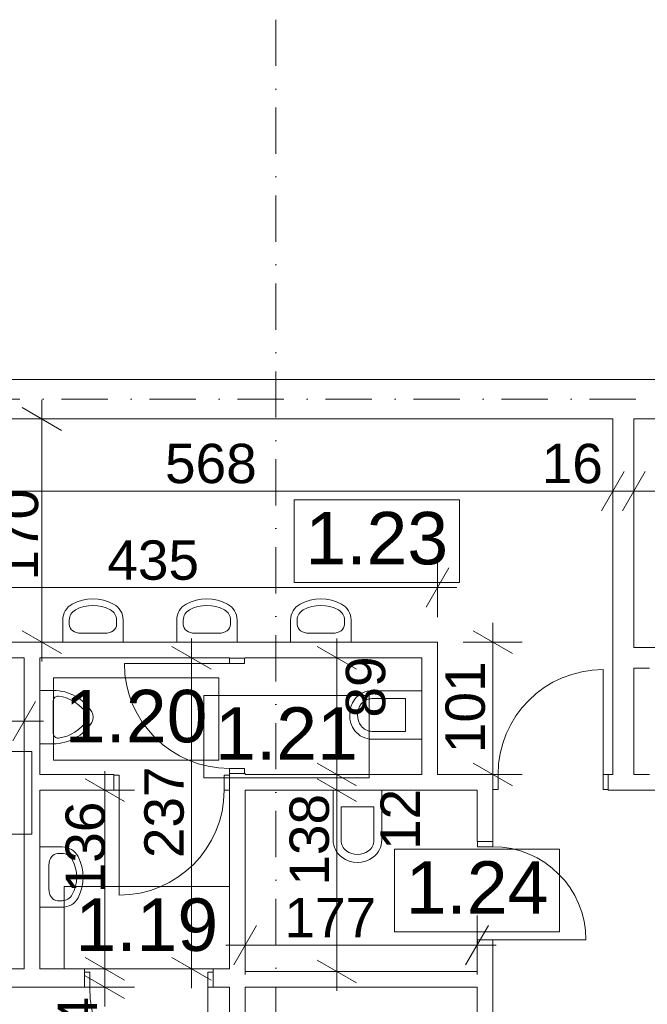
# Model space of a CAD drawing. Extents: x -283435 to 14216, y -77540 to 30522.
# Tile 134 of 177: x -81554 to -76773, y -65276 to -57768. Entities that reach past the tile are written whole.
import ezdxf

# ---------------------------------------------------------------- set-up
doc = ezdxf.new("R2010")
doc.units = 0
doc.header["$MEASUREMENT"] = 0
doc.linetypes.add('Kropki i Kreski', pattern=[670.277762, 352.777767, -176.388884, 0, -141.111112])
for name, color, linetype in [('Drzwi ArchiCAD', 7, 'Continuous'), ('SANITARNE', 7, 'Continuous'), ('WYMIARY', 7, 'Continuous'), ('ŚCIANY', 7, 'Continuous')]:
    doc.layers.add(name, color=color, linetype=linetype)
for name, color, linetype, lineweight in [('Drzwi ArchiCAD_Nr_Pióra__3', 3, 'Continuous', 18), ('Drzwi ArchiCAD_Nr_Pióra__7', 7, 'Continuous', 18), ('OPISY_Nr_Pióra__65', 65, 'Continuous', 18), ('OPISY_Nr_Pióra__86', 86, 'Continuous', 18), ('OSIE_Nr_Pióra__5', 5, 'Continuous', 18), ('OSIE_Nr_Pióra__7', 7, 'Continuous', 18), ('SANITARNE_Nr_Pióra__6', 6, 'Continuous', 9), ('WYMIARY_Nr_Pióra__4', 4, 'Continuous', 18), ('WYMIARY_Nr_Pióra__5', 5, 'Continuous', 18), ('ŚCIANY_Nr_Pióra__7', 7, 'Continuous', 18)]:
    doc.layers.add(name, color=color, linetype=linetype, lineweight=lineweight)
doc.styles.add('GENERATED_STYLE_1', font='arial.ttf')
doc.styles.add('GENERATED_STYLE_2', font='txt')
doc.dimstyles.new('GENERATED_STYLE__1', dxfattribs={"dimtxt": 300, "dimasz": 228, "dimexe": 0.18, "dimexo": 0, "dimgap": 0.09, "dimtad": 1, "dimdec": 0, "dimlfac": 0.1, "dimzin": 0, "dimdsep": 46, "dimtxsty": 'GENERATED_STYLE_2', "dimblk": 'ARROWHEAD_2', "dimblk1": 'ARROWHEAD_2', "dimblk2": 'ARROWHEAD_2', "dimcen": 0.09, "dimclrd": 256, "dimclre": 256, "dimclrt": 256, "dimazin": 0, "dimtfac": 1, "dimtdec": 4, "dimtmove": 0, "dimatfit": 3, "dimfxl": 1, "dimtolj": 1, "dimtzin": 0, "dimarcsym": 0})
doc.dimstyles.new('GENERATED_STYLE__2', dxfattribs={"dimtxt": 300, "dimasz": 228, "dimexe": 0.18, "dimexo": 0, "dimgap": 0.09, "dimtad": 1, "dimtih": 1, "dimtoh": 1, "dimdec": 0, "dimlfac": 0.1, "dimzin": 0, "dimdsep": 46, "dimtxsty": 'GENERATED_STYLE_2', "dimblk": 'ARROWHEAD_2', "dimblk1": 'ARROWHEAD_2', "dimblk2": 'ARROWHEAD_2', "dimcen": 0.09, "dimclrd": 256, "dimclre": 256, "dimclrt": 256, "dimazin": 0, "dimtfac": 1, "dimtdec": 4, "dimtmove": 0, "dimatfit": 3, "dimfxl": 1, "dimtolj": 1, "dimtzin": 0, "dimarcsym": 0})
doc.dimstyles.new('GENERATED_STYLE__3', dxfattribs={"dimtxt": 300, "dimasz": 228, "dimexe": 0.18, "dimexo": 0, "dimgap": 0.09, "dimtad": 1, "dimtih": 1, "dimtoh": 1, "dimdec": 0, "dimlfac": 0.1, "dimzin": 0, "dimdsep": 46, "dimtxsty": 'GENERATED_STYLE_2', "dimblk": 'ARROWHEAD_2', "dimblk1": 'ARROWHEAD_2', "dimblk2": 'ARROWHEAD_2', "dimcen": 0.09, "dimclrd": 256, "dimclre": 256, "dimclrt": 256, "dimazin": 0, "dimtfac": 1, "dimtdec": 4, "dimtmove": 2, "dimatfit": 3, "dimfxl": 1, "dimtolj": 1, "dimtzin": 0, "dimarcsym": 0})
doc.dimstyles.new('GENERATED_STYLE__4', dxfattribs={"dimtxt": 300, "dimasz": 228, "dimexe": 0.18, "dimexo": 0, "dimgap": 0.09, "dimtad": 1, "dimdec": 0, "dimlfac": 0.1, "dimzin": 0, "dimdsep": 46, "dimtxsty": 'GENERATED_STYLE_2', "dimblk": 'ARROWHEAD_2', "dimblk1": 'ARROWHEAD_2', "dimblk2": 'ARROWHEAD_2', "dimcen": 0.09, "dimclrd": 256, "dimclre": 256, "dimclrt": 256, "dimazin": 0, "dimtfac": 1, "dimtdec": 4, "dimtmove": 2, "dimatfit": 3, "dimfxl": 1, "dimtolj": 1, "dimtzin": 0, "dimarcsym": 0})

# ---------------------------------------------------------------- blocks, each defined once
blk = doc.blocks.new('Ściana_188', base_point=(-73296.8, -62554.3))
at = {"layer": 'ŚCIANY_Nr_Pióra__7', "linetype": 'Continuous'}
for p, q in [((-73436.8, -62554.3), (-76875.8, -62554.3)), ((-76875.8, -62714.3), (-76757.5, -62714.3)), ((-76597.5, -62714.3), (-75627.5, -62714.3)), ((-75507.5, -62714.3), (-74537.5, -62714.3)), ((-74417.5, -62714.3), (-73436.8, -62714.3))]:
    blk.add_line(p, q, dxfattribs=at)
blk = doc.blocks.new('D1 Drzwi proste 12_54')
at = {"layer": 'Drzwi ArchiCAD_Nr_Pióra__3', "linetype": 'Continuous'}
for p, q in [((400, 0), (400, 800)), ((-400, 0), (-440, 0)), ((-440, 0), (-440, -115)), ((-400, -115), (-400, 0)), ((440, 0), (400, 0)), ((400, 0), (400, -115)), ((440, -115), (440, 0)), ((-440, -115), (-400, -115)), ((400, -115), (440, -115))]:
    blk.add_line(p, q, dxfattribs=at)
blk.add_arc((400, 0), 800, 90, 180, dxfattribs=at)
at = {"layer": 'Drzwi ArchiCAD_Nr_Pióra__7', "linetype": 'Continuous'}
for p, q in [((-440, 0), (-440, -115)), ((440, 0), (440, -115))]:
    blk.add_line(p, q, dxfattribs=at)
blk = doc.blocks.new('Ściana_196', base_point=(-79956.8, -66723))
at = {"layer": 'ŚCIANY_Nr_Pióra__7', "linetype": 'Continuous'}
for p, q in [((-79956.8, -62637.5), (-79841.8, -62637.5)), ((-79841.8, -62637.5), (-79836.8, -62637.5)), ((-79836.8, -62637.5), (-79836.8, -62634.6)), ((-79956.8, -63517.5), (-79841.8, -63517.5)), ((-79956.8, -63517.5), (-79956.8, -63524.3)), ((-79841.8, -63517.5), (-79836.8, -63517.5)), ((-79836.8, -63524.3), (-79836.8, -63517.5)), ((-79956.8, -63644.3), (-79956.8, -65006)), ((-79836.8, -65026), (-79836.8, -63644.3)), ((-79956.8, -65146), (-79956.8, -66723)), ((-79836.8, -66563), (-79836.8, -65146))]:
    blk.add_line(p, q, dxfattribs=at)
at = {"layer": 'Drzwi ArchiCAD', "linetype": 'Continuous', "rotation": 90}
blk.add_blockref('D1 Drzwi proste 12_54', (-79956.8, -63077.5), dxfattribs=at)
blk = doc.blocks.new('D1 Drzwi proste 12_55')
at = {"layer": 'Drzwi ArchiCAD_Nr_Pióra__3', "linetype": 'Continuous'}
for p, q in [((400, 0), (400, 800)), ((-400, 0), (-440, 0)), ((-440, 0), (-440, -115)), ((-400, -115), (-400, 0)), ((440, 0), (400, 0)), ((400, 0), (400, -115)), ((440, -115), (440, 0)), ((-440, -115), (-400, -115)), ((400, -115), (440, -115))]:
    blk.add_line(p, q, dxfattribs=at)
blk.add_arc((400, 0), 800, 90, 180, dxfattribs=at)
at = {"layer": 'Drzwi ArchiCAD_Nr_Pióra__7', "linetype": 'Continuous'}
for p, q in [((-440, 0), (-440, -115)), ((440, 0), (440, -115))]:
    blk.add_line(p, q, dxfattribs=at)
blk = doc.blocks.new('Ściana_197', base_point=(-79956.8, -63524.3))
at = {"layer": 'ŚCIANY_Nr_Pióra__7', "linetype": 'Continuous'}
for p, q in [((-78490.6, -63524.3), (-79836.8, -63524.3)), ((-77950.6, -63524.3), (-78370.6, -63524.3)), ((-77950.6, -63524.3), (-77950.6, -63639.3)), ((-77070.6, -63524.3), (-77070.6, -63639.3)), ((-77035.8, -63524.3), (-77070.6, -63524.3)), ((-76757.5, -63524.3), (-76875.8, -63524.3)), ((-79836.8, -63644.3), (-78070.6, -63644.3)), ((-77950.6, -63639.3), (-77950.6, -63644.3)), ((-77070.6, -63639.3), (-77070.6, -63644.3)), ((-77070.6, -63644.3), (-76597.5, -63644.3))]:
    blk.add_line(p, q, dxfattribs=at)
at = {"layer": 'Drzwi ArchiCAD', "linetype": 'Continuous'}
blk.add_blockref('D1 Drzwi proste 12_55', (-77510.6, -63524.3), dxfattribs=at)
blk = doc.blocks.new('Ściana_198', base_point=(-78490.6, -63524.3))
at = {"layer": 'ŚCIANY_Nr_Pióra__7', "linetype": 'Continuous'}
for p, q in [((-78370.6, -63524.3), (-78370.6, -62514.6)), ((-78490.6, -62634.6), (-78490.6, -63524.3))]:
    blk.add_line(p, q, dxfattribs=at)
blk = doc.blocks.new('Ściana_199', base_point=(-78490.6, -62634.6))
at = {"layer": 'ŚCIANY_Nr_Pióra__7', "linetype": 'Continuous'}
for p, q in [((-78370.6, -62514.6), (-82720.8, -62514.6)), ((-82720.8, -62634.6), (-81519.9, -62634.6)), ((-81399.9, -62634.6), (-79956.8, -62634.6)), ((-79836.8, -62634.6), (-78490.6, -62634.6))]:
    blk.add_line(p, q, dxfattribs=at)
blk = doc.blocks.new('D1 Drzwi proste 12_56')
at = {"layer": 'Drzwi ArchiCAD_Nr_Pióra__3', "linetype": 'Continuous'}
for p, q in [((355, 0), (355, 710)), ((-355, 0), (-395, 0)), ((-395, 0), (-395, -115)), ((-355, -115), (-355, 0)), ((395, 0), (355, 0)), ((355, 0), (355, -115)), ((395, -115), (395, 0)), ((-395, -115), (-355, -115)), ((355, -115), (395, -115))]:
    blk.add_line(p, q, dxfattribs=at)
blk.add_arc((355, 0), 710, 90, 180, dxfattribs=at)
at = {"layer": 'Drzwi ArchiCAD_Nr_Pióra__7', "linetype": 'Continuous'}
for p, q in [((-395, 0), (-395, -115)), ((395, 0), (395, -115))]:
    blk.add_line(p, q, dxfattribs=at)
blk = doc.blocks.new('Ściana_200', base_point=(-78070.6, -66723))
at = {"layer": 'ŚCIANY_Nr_Pióra__7', "linetype": 'Continuous'}
for p, q in [((-78070.6, -63644.3), (-78070.6, -64034.8)), ((-77950.6, -64034.8), (-77950.6, -63644.3)), ((-78065.6, -64034.8), (-78070.6, -64034.8)), ((-77950.6, -64034.8), (-78065.6, -64034.8)), ((-78065.6, -64824.8), (-78070.6, -64824.8)), ((-78070.6, -64824.8), (-78070.6, -65026)), ((-77950.6, -64824.8), (-78065.6, -64824.8)), ((-77950.6, -66563), (-77950.6, -64824.8)), ((-78070.6, -65146), (-78070.6, -66563))]:
    blk.add_line(p, q, dxfattribs=at)
at = {"layer": 'Drzwi ArchiCAD', "linetype": 'Continuous', "rotation": 270}
blk.add_blockref('D1 Drzwi proste 12_56', (-77950.6, -64429.8), dxfattribs=at)
blk = doc.blocks.new('Ściana_201', base_point=(-78070.6, -65146))
at = {"layer": 'ŚCIANY_Nr_Pióra__7', "linetype": 'Continuous'}
for p, q in [((-78070.6, -65026), (-79836.8, -65026)), ((-79836.8, -65146), (-78070.6, -65146))]:
    blk.add_line(p, q, dxfattribs=at)
blk = doc.blocks.new('D1 Drzwi proste 12_57')
at = {"layer": 'Drzwi ArchiCAD_Nr_Pióra__3', "linetype": 'Continuous'}
for p, q in [((450, 0), (450, 900)), ((-450, 0), (-490, 0)), ((-490, 0), (-490, -115)), ((-450, -115), (-450, 0)), ((490, 0), (450, 0)), ((450, 0), (450, -115)), ((490, -115), (490, 0)), ((-490, -115), (-450, -115)), ((450, -115), (490, -115))]:
    blk.add_line(p, q, dxfattribs=at)
blk.add_arc((450, 0), 900, 90, 180, dxfattribs=at)
at = {"layer": 'Drzwi ArchiCAD_Nr_Pióra__7', "linetype": 'Continuous'}
for p, q in [((-490, 0), (-490, -115)), ((490, 0), (490, -115))]:
    blk.add_line(p, q, dxfattribs=at)
blk = doc.blocks.new('Ściana_202', base_point=(-79956.8, -65146))
at = {"layer": 'ŚCIANY_Nr_Pióra__7', "linetype": 'Continuous'}
for p, q in [((-82840.8, -65006), (-83580.8, -65006)), ((-82645.6, -65006), (-82720.8, -65006)), ((-82645.6, -65031), (-82645.6, -65006)), ((-81665.6, -65031), (-81665.6, -65006)), ((-81519.9, -65006), (-81665.6, -65006)), ((-81061.1, -65006), (-81399.9, -65006)), ((-81061.1, -65031), (-81061.1, -65006)), ((-80081.1, -65031), (-80081.1, -65006)), ((-79956.8, -65006), (-80081.1, -65006)), ((-82645.6, -65146), (-82645.6, -65031)), ((-81665.6, -65146), (-81665.6, -65031)), ((-81061.1, -65146), (-81061.1, -65031)), ((-80081.1, -65146), (-80081.1, -65031)), ((-83440.8, -65146), (-82645.6, -65146)), ((-81665.6, -65146), (-81061.1, -65146)), ((-80081.1, -65146), (-79956.8, -65146))]:
    blk.add_line(p, q, dxfattribs=at)
at = {"layer": 'Drzwi ArchiCAD', "linetype": 'Continuous', "xscale": -1, "rotation": 180}
for p in [(-82155.6, -65146), (-80571.1, -65146)]:
    blk.add_blockref('D1 Drzwi proste 12_57', p, dxfattribs=at)
blk = doc.blocks.new('Ściana_204', base_point=(-81399.9, -62634.6))
at = {"layer": 'ŚCIANY_Nr_Pióra__7', "linetype": 'Continuous'}
for p, q in [((-81519.9, -62634.6), (-81519.9, -65006)), ((-81399.9, -63524.3), (-81399.9, -62634.6)), ((-81399.9, -65006), (-81399.9, -63644.3))]:
    blk.add_line(p, q, dxfattribs=at)
blk = doc.blocks.new('Ściana_395', base_point=(-76875.8, -63524.3))
at = {"layer": 'ŚCIANY_Nr_Pióra__7', "linetype": 'Continuous'}
for p, q in [((-77035.8, -60813), (-77035.8, -63524.3)), ((-76875.8, -62554.3), (-76875.8, -60813)), ((-76875.8, -63524.3), (-76875.8, -62714.3))]:
    blk.add_line(p, q, dxfattribs=at)
blk = doc.blocks.new('D1 Drzwi proste 12_132')
at = {"layer": 'Drzwi ArchiCAD_Nr_Pióra__3', "linetype": 'Continuous'}
for p, q in [((400, 0), (400, 800)), ((-400, 0), (-440, 0)), ((-440, 0), (-440, -115)), ((-400, -115), (-400, 0)), ((440, 0), (400, 0)), ((400, 0), (400, -115)), ((440, -115), (440, 0)), ((-440, -115), (-400, -115)), ((400, -115), (440, -115))]:
    blk.add_line(p, q, dxfattribs=at)
blk.add_arc((400, 0), 800, 90, 180, dxfattribs=at)
at = {"layer": 'Drzwi ArchiCAD_Nr_Pióra__7', "linetype": 'Continuous'}
for p, q in [((-440, 0), (-440, -115)), ((440, 0), (440, -115))]:
    blk.add_line(p, q, dxfattribs=at)
blk = doc.blocks.new('Ściana_396', base_point=(-79956.8, -63524.3))
at = {"layer": 'ŚCIANY_Nr_Pióra__7', "linetype": 'Continuous'}
for p, q in [((-80836.8, -63524.3), (-81399.9, -63524.3)), ((-80836.8, -63529.3), (-80836.8, -63524.3)), ((-80836.8, -63644.3), (-80836.8, -63529.3)), ((-79956.8, -63529.3), (-79956.8, -63524.3)), ((-79956.8, -63644.3), (-79956.8, -63529.3)), ((-81399.9, -63644.3), (-80836.8, -63644.3))]:
    blk.add_line(p, q, dxfattribs=at)
at = {"layer": 'Drzwi ArchiCAD', "linetype": 'Continuous', "rotation": 180}
blk.add_blockref('D1 Drzwi proste 12_132', (-80396.8, -63644.3), dxfattribs=at)
blk = doc.blocks.new('Ściana_502', base_point=(-109353.9, -60663))
at = {"layer": 'ŚCIANY_Nr_Pióra__7', "linetype": 'Continuous'}
for p, q in [((10897.1, -60513), (-109353.9, -60513)), ((-82720.8, -60813), (-77035.8, -60813)), ((-76875.8, -60813), (-61752.9, -60813))]:
    blk.add_line(p, q, dxfattribs=at)
blk = doc.blocks.new('Umywalka 01 12_5')
at = {"layer": 'SANITARNE_Nr_Pióra__6', "linetype": 'Continuous'}
for p, q in [((-230, 0), (-230, -168)), ((230, 0), (-230, 0)), ((230, 0), (230, -168)), ((-91.1, -67.7), (-91.1, -67.7)), ((91.1, -67.7), (-91.1, -67.7)), ((-180, -134.4), (-180, -168)), ((180, -134.4), (180, -168))]:
    blk.add_line(p, q, dxfattribs=at)
for centre, radius, start, end in [((-91.1, -168), 138.9, 180, 241.52544), ((-91.1, -168), 88.9, 180, 241.52544), ((91.1, -168), 88.9, 298.47456, 0), ((91.1, -168), 138.9, 298.47456, 0), ((0, 0), 330, 241.52544, 298.47456), ((0, 0), 280, 241.52544, 298.47456)]:
    blk.add_arc(centre, radius, start, end, dxfattribs=at)
for centre, major_axis, start_param, end_param in [((-91.1, -134.4), (88.9, 0), 1.570796, 3.141593), ((91.1, -134.4), (-88.9, 0), 3.141593, 4.712389)]:
    blk.add_ellipse(centre, major_axis=major_axis, ratio=0.750558, start_param=start_param, end_param=end_param, dxfattribs=at)
blk = doc.blocks.new('WC 12_5')
at = {"layer": 'SANITARNE_Nr_Pióra__6', "linetype": 'Continuous'}
for p, q in [((0, 170), (0, 550)), ((370, 550), (0, 550)), ((370, 170), (370, 550)), ((60, 425), (60, 170)), ((310, 425), (60, 425)), ((310, 170), (310, 425))]:
    blk.add_line(p, q, dxfattribs=at)
for centre, radius, start, end in [((162.5, 170), 162.5, 180, 233.1301), ((162.5, 170), 102.5, 180, 233.1301), ((207.5, 170), 102.5, 306.8699, 0), ((207.5, 170), 162.5, 306.8699, 0), ((185, 200), 140, 233.1301, 306.8699), ((185, 200), 200, 233.1301, 306.866)]:
    blk.add_arc(centre, radius, start, end, dxfattribs=at)
blk = doc.blocks.new('WC 12_2')
at = {"layer": 'SANITARNE_Nr_Pióra__6', "linetype": 'Continuous'}
for p, q in [((0, 170), (0, 550)), ((370, 550), (0, 550)), ((370, 170), (370, 550)), ((60, 425), (60, 170)), ((310, 425), (60, 425)), ((310, 170), (310, 425))]:
    blk.add_line(p, q, dxfattribs=at)
for centre, radius, start, end in [((162.5, 170), 162.5, 180, 233.1301), ((162.5, 170), 102.5, 180, 233.1301), ((207.5, 170), 102.5, 306.8699, 0), ((207.5, 170), 162.5, 306.8699, 0), ((185, 200), 140, 233.1301, 306.8699), ((185, 200), 200, 233.1301, 306.866)]:
    blk.add_arc(centre, radius, start, end, dxfattribs=at)
blk = doc.blocks.new('Umywalka 01 12_6')
at = {"layer": 'SANITARNE_Nr_Pióra__6', "linetype": 'Continuous'}
for p, q in [((-230, 0), (-230, -168)), ((230, 0), (-230, 0)), ((230, 0), (230, -168)), ((-91.1, -67.7), (-91.1, -67.7)), ((91.1, -67.7), (-91.1, -67.7)), ((-180, -134.4), (-180, -168)), ((180, -134.4), (180, -168))]:
    blk.add_line(p, q, dxfattribs=at)
for centre, radius, start, end in [((-91.1, -168), 138.9, 180, 241.52544), ((-91.1, -168), 88.9, 180, 241.52544), ((91.1, -168), 88.9, 298.47456, 0), ((91.1, -168), 138.9, 298.47456, 0), ((0, 0), 330, 241.52544, 298.47456), ((0, 0), 280, 241.52544, 298.47456)]:
    blk.add_arc(centre, radius, start, end, dxfattribs=at)
for centre, major_axis, start_param, end_param in [((-91.1, -134.4), (88.9, 0), 1.570796, 3.141593), ((91.1, -134.4), (-88.9, 0), 3.141593, 4.712389)]:
    blk.add_ellipse(centre, major_axis=major_axis, ratio=0.750558, start_param=start_param, end_param=end_param, dxfattribs=at)
blk = doc.blocks.new('Pisuar 02 12_3')
at = {"layer": 'SANITARNE_Nr_Pióra__6', "linetype": 'Continuous'}
for p, q in [((0, 304.8), (0, 406.4)), ((406.4, 406.4), (0, 406.4)), ((406.4, 406.4), (0, 406.4)), ((406.4, 406.4), (0, 406.4)), ((406.4, 406.4), (0, 406.4)), ((406.4, 406.4), (0, 406.4)), ((406.4, 406.4), (0, 406.4)), ((406.4, 406.4), (0, 406.4)), ((406.4, 406.4), (0, 406.4)), ((406.4, 406.4), (0, 406.4)), ((406.4, 406.4), (0, 406.4)), ((406.4, 406.4), (0, 406.4)), ((406.4, 406.4), (0, 406.4)), ((406.4, 406.4), (0, 406.4)), ((406.4, 406.4), (0, 406.4)), ((406.4, 406.4), (0, 406.4)), ((406.4, 406.4), (0, 406.4)), ((406.4, 406.4), (0, 406.4)), ((406.4, 406.4), (0, 406.4)), ((406.4, 406.4), (0, 406.4)), ((406.4, 406.4), (0, 406.4)), ((406.4, 406.4), (0, 406.4)), ((406.4, 406.4), (0, 406.4)), ((406.4, 406.4), (0, 406.4)), ((406.4, 406.4), (0, 406.4)), ((406.4, 406.4), (0, 406.4)), ((406.4, 406.4), (0, 406.4)), ((406.4, 406.4), (0, 406.4)), ((406.4, 406.4), (0, 406.4)), ((406.4, 406.4), (0, 406.4)), ((406.4, 406.4), (0, 406.4)), ((406.4, 406.4), (0, 406.4)), ((406.4, 406.4), (0, 406.4)), ((406.4, 406.4), (0, 406.4)), ((406.4, 406.4), (0, 406.4)), ((406.4, 406.4), (0, 406.4)), ((406.4, 406.4), (0, 406.4)), ((406.4, 406.4), (0, 406.4)), ((406.4, 406.4), (0, 406.4)), ((406.4, 406.4), (0, 406.4)), ((406.4, 406.4), (0, 406.4)), ((406.4, 406.4), (0, 406.4)), ((406.4, 406.4), (0, 406.4)), ((406.4, 406.4), (0, 406.4)), ((406.4, 406.4), (0, 406.4)), ((406.4, 304.8), (406.4, 406.4)), ((78.6, 304.8), (327.8, 304.8)), ((78.6, 304.8), (327.8, 304.8)), ((78.6, 304.8), (327.8, 304.8)), ((78.6, 304.8), (327.8, 304.8)), ((78.6, 304.8), (327.8, 304.8)), ((78.6, 304.8), (327.8, 304.8)), ((78.6, 304.8), (327.8, 304.8)), ((78.6, 304.8), (327.8, 304.8)), ((78.6, 304.8), (327.8, 304.8)), ((78.6, 304.8), (327.8, 304.8)), ((78.6, 304.8), (327.8, 304.8)), ((78.6, 304.8), (327.8, 304.8)), ((78.6, 304.8), (327.8, 304.8)), ((78.6, 304.8), (327.8, 304.8)), ((78.6, 304.8), (327.8, 304.8)), ((78.6, 304.8), (327.8, 304.8)), ((78.6, 304.8), (327.8, 304.8)), ((78.6, 304.8), (327.8, 304.8)), ((78.6, 304.8), (327.8, 304.8)), ((78.6, 304.8), (327.8, 304.8)), ((78.6, 304.8), (327.8, 304.8)), ((78.6, 304.8), (327.8, 304.8)), ((78.6, 304.8), (327.8, 304.8)), ((78.6, 304.8), (327.8, 304.8)), ((78.6, 304.8), (327.8, 304.8)), ((78.6, 304.8), (327.8, 304.8)), ((78.6, 304.8), (327.8, 304.8)), ((78.6, 304.8), (327.8, 304.8)), ((78.6, 304.8), (327.8, 304.8)), ((78.6, 304.8), (327.8, 304.8)), ((78.6, 304.8), (327.8, 304.8)), ((78.6, 304.8), (327.8, 304.8))]:
    blk.add_line(p, q, dxfattribs=at)
for centre, radius, start, end in [((345.4, 304.8), 345.4, 180, 238.10921), ((78.6, 269.2), 35.6, 90, 187.05819), ((61, 304.8), 345.4, 301.89079, 0), ((327.8, 269.2), 35.6, 352.94181, 90), ((345.4, 304.8), 304.8, 187.52755, 238.10921), ((61, 304.8), 304.8, 301.89079, 352.47245), ((203.2, 76.2), 76.2, 238.10921, 301.89078), ((203.2, 76.2), 35.6, 238.10921, 301.89078)]:
    blk.add_arc(centre, radius, start, end, dxfattribs=at)
blk = doc.blocks.new('*D2004')
at = {"layer": 'WYMIARY_Nr_Pióra__4', "linetype": 'Continuous', "transparency": 16777216}
for p, q in [((-73436.8, -72214.6), (-73436.8, -71764.6)), ((-73296.8, -72214.6), (-73296.8, -71764.6)), ((-73350.2, -71839.6), (-73523.4, -72139.6)), ((-73210.2, -71839.6), (-73383.4, -72139.6)), ((-73436.8, -71989.6), (-73296.8, -71989.6))]:
    blk.add_line(p, q, dxfattribs=at)
blk = doc.blocks.new('ARROWHEAD_2')
at = {"linetype": 'Continuous'}
for p, q in [((-0.378, -0.655), (0.378, 0.655)), ((0, 0), (-1, 0))]:
    blk.add_line(p, q, dxfattribs=at)
blk = doc.blocks.new('*D2005')
at = {"layer": 'WYMIARY_Nr_Pióra__4', "linetype": 'Continuous', "transparency": 16777216}
for p, q in [((-73296.8, -72214.6), (-73296.8, -71764.6)), ((-72372.8, -72214.6), (-72372.8, -71764.6)), ((-73210.2, -71839.6), (-73383.4, -72139.6)), ((-72286.2, -71839.6), (-72459.4, -72139.6)), ((-73296.8, -71989.6), (-72372.8, -71989.6))]:
    blk.add_line(p, q, dxfattribs=at)
at = {"layer": 'WYMIARY_Nr_Pióra__5', "transparency": 16777216, "char_height": 300, "attachment_point": 1, "style": 'GENERATED_STYLE_1'}
for s, insert in [('{14}', (-73286.8, -71284.6)), ('{92}', (-73062.5, -71629.6))]:
    blk.add_mtext(s, dxfattribs=dict(at, insert=insert))
blk = doc.blocks.new('*D2011')
at = {"layer": 'WYMIARY_Nr_Pióra__4', "linetype": 'Continuous', "transparency": 16777216}
for p, q in [((-62702.8, -72214.6), (-62702.8, -71764.6)), ((-61752.9, -72214.6), (-61752.9, -71764.6)), ((-62616.2, -71839.6), (-62789.4, -72139.6)), ((-61839.5, -72139.6), (-61666.3, -71839.6)), ((-62702.8, -71989.6), (-61752.9, -71989.6)), ((-61752.9, -71989.6), (-61606.2, -71989.6))]:
    blk.add_line(p, q, dxfattribs=at)
at = {"layer": 'WYMIARY_Nr_Pióra__5', "transparency": 16777216, "insert": (-62455.5, -71629.6), "char_height": 300, "attachment_point": 1, "style": 'GENERATED_STYLE_1'}
blk.add_mtext('{95}', dxfattribs=at)
blk = doc.blocks.new('*D2039')
at = {"layer": 'WYMIARY_Nr_Pióra__4', "linetype": 'Continuous', "transparency": 16777216}
for p, q in [((-83440.8, -66397.5), (-83440.8, -65947.5)), ((-79956.8, -66397.5), (-79956.8, -65947.5)), ((-83354.2, -66022.5), (-83527.4, -66322.5)), ((-79870.2, -66022.5), (-80043.4, -66322.5)), ((-83440.8, -66172.5), (-79956.8, -66172.5))]:
    blk.add_line(p, q, dxfattribs=at)
at = {"layer": 'WYMIARY_Nr_Pióra__5', "transparency": 16777216, "char_height": 300, "attachment_point": 1, "style": 'GENERATED_STYLE_1'}
for s, insert in [('{348}', (-81558.4, -65812.5)), ('{12}', (-80485.6, -66241))]:
    blk.add_mtext(s, dxfattribs=dict(at, insert=insert))
blk = doc.blocks.new('*D2060')
at = {"layer": 'WYMIARY_Nr_Pióra__4', "linetype": 'Continuous', "transparency": 16777216}
for p, q in [((-82720.8, -61587.3), (-82720.8, -61137.3)), ((-77035.8, -61587.3), (-77035.8, -61137.3)), ((-82634.2, -61212.3), (-82807.4, -61512.3)), ((-76949.2, -61212.3), (-77122.4, -61512.3)), ((-82720.8, -61362.3), (-77035.8, -61362.3))]:
    blk.add_line(p, q, dxfattribs=at)
at = {"layer": 'WYMIARY_Nr_Pióra__5', "transparency": 16777216, "char_height": 300, "attachment_point": 1, "style": 'GENERATED_STYLE_1'}
for s, insert in [('{568}', (-80447.4, -61002.3)), ('{16}', (-77577.9, -61002.3))]:
    blk.add_mtext(s, dxfattribs=dict(at, insert=insert))
blk = doc.blocks.new('*D2061')
at = {"layer": 'WYMIARY_Nr_Pióra__4', "linetype": 'Continuous', "transparency": 16777216}
for p, q in [((-77035.8, -61587.3), (-77035.8, -61137.3)), ((-76875.8, -61587.3), (-76875.8, -61137.3)), ((-76949.2, -61212.3), (-77122.4, -61512.3)), ((-76789.2, -61212.3), (-76962.4, -61512.3)), ((-77035.8, -61362.3), (-76875.8, -61362.3))]:
    blk.add_line(p, q, dxfattribs=at)
blk = doc.blocks.new('*D2062')
at = {"layer": 'WYMIARY_Nr_Pióra__4', "linetype": 'Continuous', "transparency": 16777216}
for p, q in [((-76875.8, -61587.3), (-76875.8, -61137.3)), ((-73436.8, -61587.3), (-73436.8, -61137.3)), ((-76789.2, -61212.3), (-76962.4, -61512.3)), ((-73523.4, -61512.3), (-73350.2, -61212.3)), ((-76875.8, -61362.3), (-73436.8, -61362.3)), ((-73436.8, -61362.3), (-73290.1, -61362.3))]:
    blk.add_line(p, q, dxfattribs=at)
at = {"layer": 'WYMIARY_Nr_Pióra__5', "transparency": 16777216, "insert": (-75497.8, -61002.3), "char_height": 300, "attachment_point": 1, "style": 'GENERATED_STYLE_1'}
blk.add_mtext('{344}', dxfattribs=at)
blk = doc.blocks.new('*D2068')
at = {"layer": 'WYMIARY_Nr_Pióra__4', "linetype": 'Continuous', "transparency": 16777216}
for p, q in [((-81235.3, -60899.6), (-81535.3, -60726.4)), ((-81385.3, -60813), (-81385.3, -60666.3)), ((-81160.3, -60813), (-81610.3, -60813)), ((-81385.3, -62514.6), (-81385.3, -60813)), ((-81535.3, -62428), (-81235.3, -62601.2)), ((-81160.3, -62514.6), (-81610.3, -62514.6)), ((-81385.3, -62661.3), (-81385.3, -62514.6))]:
    blk.add_line(p, q, dxfattribs=at)
at = {"layer": 'WYMIARY_Nr_Pióra__5', "transparency": 16777216, "insert": (-81714, -62045.3), "char_height": 300, "attachment_point": 1, "rotation": 90, "style": 'GENERATED_STYLE_1'}
blk.add_mtext('{170}', dxfattribs=at)
blk = doc.blocks.new('*D2069')
at = {"layer": 'WYMIARY_Nr_Pióra__4', "linetype": 'Continuous', "transparency": 16777216}
for p, q in [((-82720.8, -62323.8), (-82720.8, -61873.8)), ((-78370.6, -62323.8), (-78370.6, -61873.8)), ((-82634.2, -61948.8), (-82807.4, -62248.8)), ((-78457.2, -62248.8), (-78284, -61948.8)), ((-82867.5, -62098.8), (-82720.8, -62098.8)), ((-82720.8, -62098.8), (-78370.6, -62098.8)), ((-78370.6, -62098.8), (-78223.9, -62098.8))]:
    blk.add_line(p, q, dxfattribs=at)
at = {"layer": 'WYMIARY_Nr_Pióra__5', "transparency": 16777216, "insert": (-80887.2, -61738.8), "char_height": 300, "attachment_point": 1, "style": 'GENERATED_STYLE_1'}
blk.add_mtext('{435}', dxfattribs=at)
blk = doc.blocks.new('*D2070')
at = {"layer": 'WYMIARY_Nr_Pióra__4', "linetype": 'Continuous', "transparency": 16777216}
for p, q in [((-77950.6, -62514.6), (-77950.6, -62367.9)), ((-77800.6, -62601.2), (-78100.6, -62428)), ((-77725.6, -62514.6), (-78175.6, -62514.6)), ((-77950.6, -63524.3), (-77950.6, -62514.6)), ((-78100.6, -63437.7), (-77800.6, -63610.9)), ((-77725.6, -63524.3), (-78175.6, -63524.3)), ((-77950.6, -63671), (-77950.6, -63524.3))]:
    blk.add_line(p, q, dxfattribs=at)
at = {"layer": 'WYMIARY_Nr_Pióra__5', "transparency": 16777216, "insert": (-78310.6, -63360.9), "char_height": 300, "attachment_point": 1, "rotation": 90, "style": 'GENERATED_STYLE_1'}
blk.add_mtext('{101}', dxfattribs=at)
blk = doc.blocks.new('*D2071')
at = {"layer": 'WYMIARY_Nr_Pióra__4', "linetype": 'Continuous', "transparency": 16777216}
for p, q in [((-79288.4, -63557.7), (-78988.4, -63730.9)), ((-78913.4, -63644.3), (-79363.4, -63644.3)), ((-79138.4, -65026), (-79138.4, -63644.3)), ((-79288.4, -64939.4), (-78988.4, -65112.6)), ((-78913.4, -65026), (-79363.4, -65026)), ((-79138.4, -65172.7), (-79138.4, -65026))]:
    blk.add_line(p, q, dxfattribs=at)
at = {"layer": 'WYMIARY_Nr_Pióra__5', "transparency": 16777216, "char_height": 300, "attachment_point": 1, "rotation": 90, "style": 'GENERATED_STYLE_1'}
for s, insert in [('{12}', (-78805.8, -64099.6)), ('{138}', (-79498.4, -64371.5))]:
    blk.add_mtext(s, dxfattribs=dict(at, insert=insert))
blk = doc.blocks.new('*D2072')
at = {"layer": 'WYMIARY_Nr_Pióra__4', "linetype": 'Continuous', "transparency": 16777216}
for p, q in [((-79288.4, -63437.7), (-78988.4, -63610.9)), ((-78913.4, -63524.3), (-79363.4, -63524.3)), ((-79288.4, -63557.7), (-78988.4, -63730.9)), ((-79138.4, -63644.3), (-79138.4, -63524.3)), ((-78913.4, -63644.3), (-79363.4, -63644.3))]:
    blk.add_line(p, q, dxfattribs=at)
blk = doc.blocks.new('*D2073')
at = {"layer": 'WYMIARY_Nr_Pióra__4', "linetype": 'Continuous', "transparency": 16777216}
for p, q in [((-79138.4, -62634.6), (-79138.4, -62487.9)), ((-78988.4, -62721.2), (-79288.4, -62548)), ((-78913.4, -62634.6), (-79363.4, -62634.6)), ((-79138.4, -63524.3), (-79138.4, -62634.6)), ((-79288.4, -63437.7), (-78988.4, -63610.9)), ((-78913.4, -63524.3), (-79363.4, -63524.3))]:
    blk.add_line(p, q, dxfattribs=at)
at = {"layer": 'WYMIARY_Nr_Pióra__5', "transparency": 16777216, "insert": (-79069.9, -63089.9), "char_height": 300, "attachment_point": 1, "rotation": 90, "style": 'GENERATED_STYLE_1'}
blk.add_mtext('{89}', dxfattribs=at)
blk = doc.blocks.new('*D2074')
at = {"layer": 'WYMIARY_Nr_Pióra__4', "linetype": 'Continuous', "transparency": 16777216}
for p, q in [((-80245, -62634.6), (-80245, -62487.9)), ((-80095, -62721.2), (-80395, -62548)), ((-80020, -62634.6), (-80470, -62634.6)), ((-80245, -65006), (-80245, -62634.6)), ((-80395, -64919.4), (-80095, -65092.6)), ((-80020, -65006), (-80470, -65006)), ((-80245, -65152.7), (-80245, -65006))]:
    blk.add_line(p, q, dxfattribs=at)
at = {"layer": 'WYMIARY_Nr_Pióra__5', "transparency": 16777216, "insert": (-80605, -64161.8), "char_height": 300, "attachment_point": 1, "rotation": 90, "style": 'GENERATED_STYLE_1'}
blk.add_mtext('{237}', dxfattribs=at)
blk = doc.blocks.new('*D2075')
at = {"layer": 'WYMIARY_Nr_Pióra__4', "linetype": 'Continuous', "transparency": 16777216}
for p, q in [((-81054.9, -64919.4), (-80754.9, -65092.6)), ((-80679.9, -65006), (-81129.9, -65006)), ((-80904.9, -65146), (-80904.9, -65006)), ((-81054.9, -65059.4), (-80754.9, -65232.6)), ((-80679.9, -65146), (-81129.9, -65146)), ((-80904.9, -65292.7), (-80904.9, -65146))]:
    blk.add_line(p, q, dxfattribs=at)
at = {"layer": 'WYMIARY_Nr_Pióra__5', "transparency": 16777216, "insert": (-81264.9, -65688), "char_height": 300, "attachment_point": 1, "rotation": 90, "style": 'GENERATED_STYLE_1'}
blk.add_mtext('{14}', dxfattribs=at)
blk = doc.blocks.new('*D2076')
at = {"layer": 'WYMIARY_Nr_Pióra__4', "linetype": 'Continuous', "transparency": 16777216}
for p, q in [((-80904.9, -63644.3), (-80904.9, -63497.6)), ((-80754.9, -63730.9), (-81054.9, -63557.7)), ((-80679.9, -63644.3), (-81129.9, -63644.3)), ((-80904.9, -65006), (-80904.9, -63644.3)), ((-81054.9, -64919.4), (-80754.9, -65092.6)), ((-80679.9, -65006), (-81129.9, -65006))]:
    blk.add_line(p, q, dxfattribs=at)
at = {"layer": 'WYMIARY_Nr_Pióra__5', "transparency": 16777216, "insert": (-81204.9, -64429.9), "char_height": 300, "attachment_point": 1, "rotation": 90, "style": 'GENERATED_STYLE_1'}
blk.add_mtext('{136}', dxfattribs=at)
blk = doc.blocks.new('*D2087')
at = {"layer": 'WYMIARY_Nr_Pióra__4', "linetype": 'Continuous', "transparency": 16777216}
for p, q in [((-79836.8, -65049.8), (-79836.8, -64599.8)), ((-78070.6, -65049.8), (-78070.6, -64599.8)), ((-79750.2, -64674.8), (-79923.4, -64974.8)), ((-78157.2, -64974.8), (-77984, -64674.8)), ((-79983.5, -64824.8), (-79836.8, -64824.8)), ((-79836.8, -64824.8), (-78070.6, -64824.8)), ((-78070.6, -64824.8), (-77923.9, -64824.8))]:
    blk.add_line(p, q, dxfattribs=at)
at = {"layer": 'WYMIARY_Nr_Pióra__5', "transparency": 16777216, "insert": (-79537.7, -64464.8), "char_height": 300, "attachment_point": 1, "style": 'GENERATED_STYLE_1'}
blk.add_mtext('{177}', dxfattribs=at)
blk = doc.blocks.new('*D2390')
at = {"layer": 'WYMIARY_Nr_Pióra__4', "linetype": 'Continuous', "transparency": 16777216}
for p, q in [((-82720.8, -63341.4), (-82720.8, -62891.4)), ((-81519.9, -63341.4), (-81519.9, -62891.4)), ((-82634.2, -62966.4), (-82807.4, -63266.4)), ((-81606.5, -63266.4), (-81433.2, -62966.4)), ((-82867.5, -63116.4), (-82720.8, -63116.4)), ((-82720.8, -63116.4), (-81519.9, -63116.4)), ((-81519.9, -63116.4), (-81373.2, -63116.4))]:
    blk.add_line(p, q, dxfattribs=at)
at = {"layer": 'WYMIARY_Nr_Pióra__5', "transparency": 16777216, "insert": (-82461.8, -62756.4), "char_height": 300, "attachment_point": 1, "style": 'GENERATED_STYLE_1'}
blk.add_mtext('{120}', dxfattribs=at)

msp = doc.modelspace()

# ---------------------------------------------------------------- linework, layer by layer
at = {"layer": 'OPISY_Nr_Pióra__65', "linetype": 'Continuous', "flags": 128}
for points in [[(-79463.6, -61430.3), (-78204.7, -61430.3), (-78204.7, -62058.9), (-79463.6, -62058.9)], [(-81297.2, -62787.1), (-80038.4, -62787.1), (-80038.4, -63415.7), (-81297.2, -63415.7)], [(-80151.5, -62920.3), (-78892.7, -62920.3), (-78892.7, -63548.9), (-80151.5, -63548.9)], [(-82720.8, -63349.2), (-81461.9, -63349.2), (-81461.9, -63977.8), (-82720.8, -63977.8)], [(-78700, -64094.3), (-77441.2, -64094.3), (-77441.2, -64722.9), (-78700, -64722.9)], [(-81215.7, -64377.4), (-79956.8, -64377.4), (-79956.8, -65006), (-81215.7, -65006)]]:
    msp.add_lwpolyline(points, close=True, dxfattribs=at)
at = {"layer": 'OSIE_Nr_Pióra__5', "linetype": 'Kropki i Kreski'}
msp.add_line((-79602.8, -57768.3), (-79602.8, -75484.6), dxfattribs=at)
at = {"layer": 'OSIE_Nr_Pióra__7', "linetype": 'Kropki i Kreski'}
msp.add_line((-230728.9, -60663), (11369.3, -60663), dxfattribs=at)

# ---------------------------------------------------------------- block references
at = {"layer": 'SANITARNE', "linetype": 'Continuous'}
for name, p, rotation in [('Umywalka 01 12_5', (-80996.2, -62514.6), 180), ('Umywalka 01 12_5', (-80128.2, -62514.6), 180), ('Umywalka 01 12_5', (-79260.2, -62514.6), 180), ('WC 12_5', (-79040.6, -62885), 270), ('Umywalka 01 12_6', (-81399.9, -64306.3), 90)]:
    msp.add_blockref(name, p, dxfattribs=dict(at, rotation=rotation))
at = {"layer": 'SANITARNE', "linetype": 'Continuous', "xscale": -1, "rotation": 90}
msp.add_blockref('Pisuar 02 12_3', (-80993.5, -62883.4), dxfattribs=at)
at = {"layer": 'SANITARNE', "linetype": 'Continuous'}
msp.add_blockref('WC 12_2', (-79166.2, -64194.3), dxfattribs=at)
at = {"layer": 'ŚCIANY'}
for name, p in [('Ściana_502', (-109353.9, -60663)), ('Ściana_395', (-76875.8, -63524.3)), ('Ściana_199', (-78490.6, -62634.6)), ('Ściana_198', (-78490.6, -63524.3)), ('Ściana_188', (-73296.8, -62554.3)), ('Ściana_204', (-81399.9, -62634.6)), ('Ściana_196', (-79956.8, -66723)), ('Ściana_197', (-79956.8, -63524.3)), ('Ściana_396', (-79956.8, -63524.3)), ('Ściana_200', (-78070.6, -66723)), ('Ściana_202', (-79956.8, -65146)), ('Ściana_201', (-78070.6, -65146))]:
    msp.add_blockref(name, p, dxfattribs=at)

# ---------------------------------------------------------------- texts
at = {"layer": 'OPISY_Nr_Pióra__86', "linetype": 'Continuous', "char_height": 400, "attachment_point": 2, "style": 'GENERATED_STYLE_1'}
for s, insert in [('{1.23}', (-78834.2, -61521.8)), ('{1.20}', (-80667.8, -62878.6)), ('{1.21}', (-79522.1, -63011.8)), ('{1.24}', (-78070.6, -64185.7)), ('{1.19}', (-80586.2, -64468.9))]:
    msp.add_mtext(s, dxfattribs=dict(at, insert=insert))

# ---------------------------------------------------------------- dimensions: what is measured, and where the dimension line sits
at = {"layer": 'WYMIARY', "linetype": 'Continuous'}
for base, p1, p2, dimstyle, picture, middle in [((-96975.6, -71989.6), (-62702.8, -72955.8), (-61752.9, -60663), 'GENERATED_STYLE__2', '*D2011', (-62230.6, -71779.6)), ((-96975.6277, -61362.3445), (-82720.7602, -60662.9542), (-77035.8344, -60812.9542), 'GENERATED_STYLE__2', '*D2060', (-80110.0698, -61152.3445)), ((-96975.6, -71989.6), (-73436.8, -72955.8), (-73296.8, -60813), 'GENERATED_STYLE__2', '*D2004', (-73061.9, -71434.6)), ((-96975.6, -71989.6), (-73296.8, -60813), (-72372.8, -72955.8), 'GENERATED_STYLE__2', '*D2005', (-72837.5, -71779.6)), ((-96975.6, -61362.3), (-77035.8, -60813), (-76875.8, -62554.3), 'GENERATED_STYLE__2', '*D2061', (-77352.9, -61152.3)), ((-96975.6, -61362.3), (-76875.8, -62554.3), (-73436.8, -62554.3), 'GENERATED_STYLE__2', '*D2062', (-75160.4, -61152.3)), ((-82720.8, -62098.8), (-82720.8, -62514.6), (-78370.6, -62514.6), 'GENERATED_STYLE__2', '*D2069', (-80549.8, -61888.8)), ((-82720.8, -63116.4), (-82720.8, -62634.6), (-81519.9, -62634.6), 'GENERATED_STYLE__2', '*D2390', (-82124.4, -62906.4)), ((-79836.8, -64824.8), (-79836.8, -65026), (-78070.6, -65026), 'GENERATED_STYLE__3', '*D2087', (-79200.3, -64614.8)), ((-96975.6, -66172.5), (-83440.8, -65146), (-79956.8, -66723), 'GENERATED_STYLE__3', '*D2039', (-81221, -65962.5))]:
    dim = msp.add_linear_dim(base=base, p1=p1, p2=p2, dimstyle=dimstyle, dxfattribs=at)
    dim.commit()
    dim.dimension.update_dxf_attribs({"geometry": picture, "text_midpoint": middle})
for base, p1, p2, dimstyle, picture, middle in [((-81385.3, -62514.6), (-82720.8, -62514.6), (-82720.8, -60813), 'GENERATED_STYLE__4', '*D2068', (-81564, -61707.9)), ((-77950.6, -63524.3), (-78370.6, -63524.3), (-78370.6, -62514.6), 'GENERATED_STYLE__1', '*D2070', (-78160.6, -63023.6)), ((-80245, -65006), (-79956.8, -65006), (-79956.8, -62634.6), 'GENERATED_STYLE__1', '*D2074', (-80455, -63824.4)), ((-79138.4, -65026), (-78490.6, -63524.3), (-78490.6, -62634.6), 'GENERATED_STYLE__4', '*D2073', (-78919.9, -62865)), ((-79138.4, -65026), (-79836.8, -63644.3), (-78490.6, -63524.3), 'GENERATED_STYLE__4', '*D2072', (-78655.8, -63874.7)), ((-80904.9, -65146), (-81399.9, -65006), (-81399.9, -63644.3), 'GENERATED_STYLE__4', '*D2076', (-81054.9, -64092.5)), ((-79138.4, -65026), (-79836.8, -65026), (-79836.8, -63644.3), 'GENERATED_STYLE__4', '*D2071', (-79348.4, -64034.1)), ((-80904.9, -65146), (-81061.1, -65146), (-81399.9, -65006), 'GENERATED_STYLE__1', '*D2075', (-81114.9, -65463.1))]:
    dim = msp.add_linear_dim(base=base, p1=p1, p2=p2, angle=90, dimstyle=dimstyle, dxfattribs=at)
    dim.commit()
    dim.dimension.update_dxf_attribs({"geometry": picture, "text_midpoint": middle})

doc.saveas('drawing.dxf')
